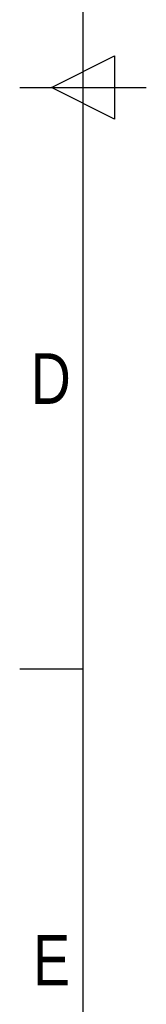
# Model space of a CAD drawing. Header units: millimetres. Extents: x 0 to 420, y 0 to 297.
# Tile 2 of 56: x 0 to 10, y 73 to 154. Entities that reach past the tile are written whole.
import ezdxf

# ---------------------------------------------------------------- set-up
doc = ezdxf.new("R2010")
doc.units = ezdxf.units.MM
doc.layers.add('CARTIGLIO', color=140, linetype='Continuous')
doc.styles.add('SLDTEXTSTYLE2', font='TXT', dxfattribs={"width": 0.821468})

msp = doc.modelspace()

# ---------------------------------------------------------------- linework, layer by layer
at = {"layer": 'CARTIGLIO', "linetype": 'Continuous'}
for p, q in [((5.1801, 291.8226), (5.1801, 5.171)), ((2.593, 148.4968), (7.7672, 151.0839)), ((7.7672, 151.0839), (7.7672, 145.9097)), ((0.0059, 148.4968), (10.3543, 148.4968)), ((7.7672, 145.9097), (2.593, 148.4968)), ((5.1801, 100.894), (0.0059, 100.894))]:
    msp.add_line(p, q, dxfattribs=at)

# ---------------------------------------------------------------- texts
at = {"layer": 'CARTIGLIO', "char_height": 4.1394, "attachment_point": 2, "style": 'SLDTEXTSTYLE2'}
for s, insert in [('D', (2.544, 126.7486)), ('E', (2.604, 79.1458))]:
    msp.add_mtext(s, dxfattribs=dict(at, insert=insert))

doc.saveas('drawing.dxf')
